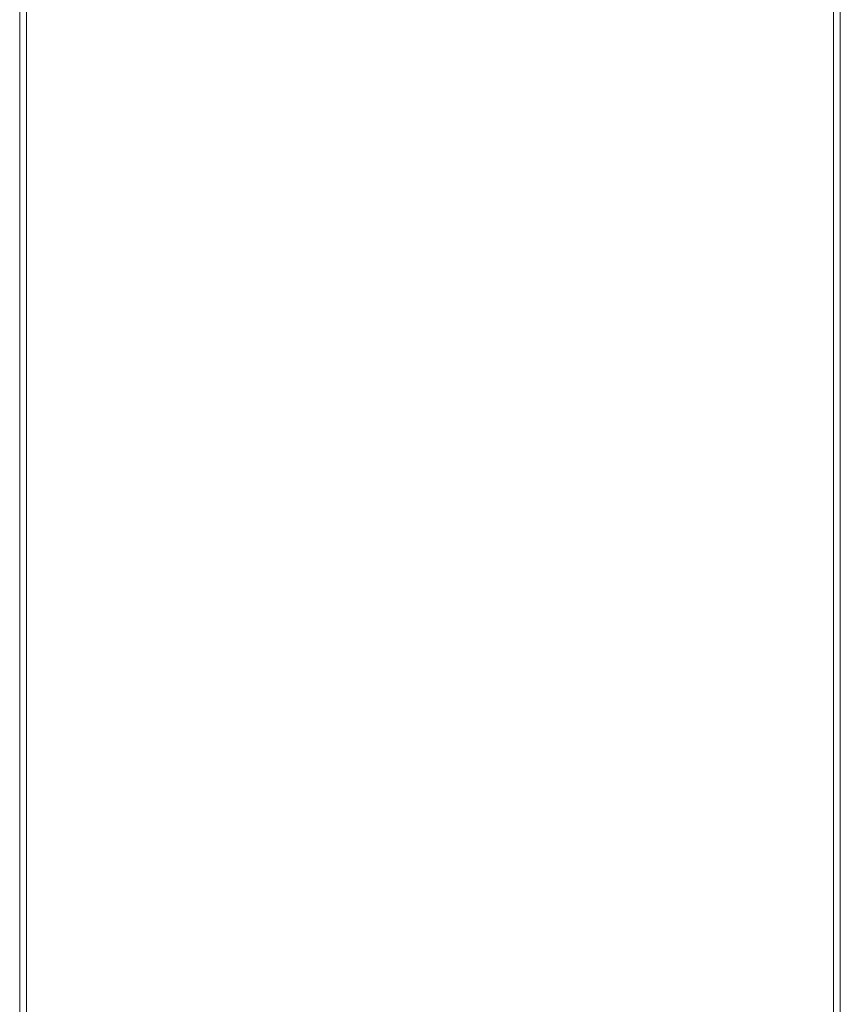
# Model space of a CAD drawing. Header units: inches. Extents: x 361 to 802, y -362 to 528.
# Tile 195 of 256: x 631 to 643, y 339 to 354. Entities that reach past the tile are written whole.
import ezdxf

# ---------------------------------------------------------------- set-up
doc = ezdxf.new("R2010")
doc.units = ezdxf.units.IN
doc.header["$MEASUREMENT"] = 0
doc.layers.add('E-CABL-TRAY', color=211, linetype='Continuous', lineweight=20)

msp = doc.modelspace()

# ---------------------------------------------------------------- meshes
at = {"layer": 'E-CABL-TRAY'}
mesh = msp.add_polyface(dxfattribs=at)
corners = [(631.394, 304.312, 184.5), (631.494, 304.312, 184.5), (631.494, 518.647, 184.5), (631.394, 518.647, 184.5)]
mesh.append_faces([[corners[k] for k in face] for face in [(0, 1, 2, 3)]])
mesh = msp.add_polyface(dxfattribs=at)
corners = [(631.394, 304.312, 180.5), (631.394, 304.312, 184.5), (631.394, 518.647, 184.5), (631.394, 518.647, 180.5)]
mesh.append_faces([[corners[k] for k in face] for face in [(3, 0, 1, 2)]])
mesh = msp.add_polyface(dxfattribs=at)
corners = [(643.394, 304.312, 180.5), (631.394, 304.312, 180.5), (631.394, 518.647, 180.5), (643.394, 518.647, 180.5)]
mesh.append_faces([[corners[k] for k in face] for face in [(0, 1, 2, 3)]])
mesh = msp.add_polyface(dxfattribs=at)
corners = [(631.494, 304.312, 180.6), (643.294, 304.312, 180.6), (643.294, 518.647, 180.6), (631.494, 518.647, 180.6)]
mesh.append_faces([[corners[k] for k in face] for face in [(0, 1, 2, 3)]])
mesh = msp.add_polyface(dxfattribs=at)
corners = [(631.494, 304.312, 184.5), (631.494, 304.312, 180.6), (631.494, 518.647, 180.6), (631.494, 518.647, 184.5)]
mesh.append_faces([[corners[k] for k in face] for face in [(0, 1, 2, 3)]])
mesh = msp.add_polyface(dxfattribs=at)
corners = [(643.294, 304.312, 184.5), (643.394, 304.312, 184.5), (643.394, 518.647, 184.5), (643.294, 518.647, 184.5)]
mesh.append_faces([[corners[k] for k in face] for face in [(0, 1, 2, 3)]])
mesh = msp.add_polyface(dxfattribs=at)
corners = [(643.294, 304.312, 180.6), (643.294, 304.312, 184.5), (643.294, 518.647, 184.5), (643.294, 518.647, 180.6)]
mesh.append_faces([[corners[k] for k in face] for face in [(0, 1, 2, 3)]])
mesh = msp.add_polyface(dxfattribs=at)
corners = [(643.394, 304.312, 184.5), (643.394, 304.312, 180.5), (643.394, 518.647, 180.5), (643.394, 518.647, 184.5)]
mesh.append_faces([[corners[k] for k in face] for face in [(3, 0, 1, 2)]])

doc.saveas('drawing.dxf')
